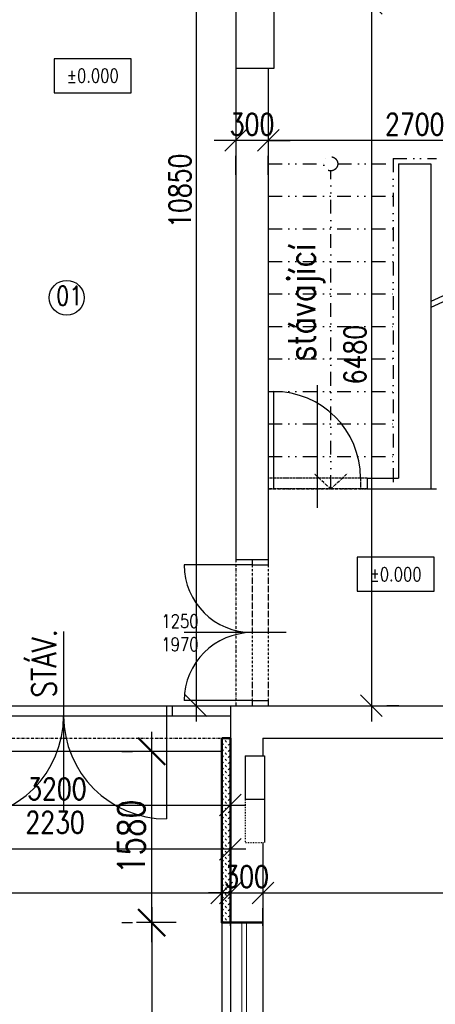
# Model space of a CAD drawing. Header units: millimetres. Extents: x -637441 to -130928, y -380379 to -53767.
# Tile 87 of 193: x -524366 to -520534, y -149581 to -140498. Entities that reach past the tile are written whole.
import ezdxf
from ezdxf.enums import TextEntityAlignment as Align

# ---------------------------------------------------------------- set-up
doc = ezdxf.new("R2010")
doc.units = ezdxf.units.MM
doc.header["$LTSCALE"] = 10
for name, pattern in [('ACAD_ISO02W100', [15, 12, -3]), ('ACAD_ISO03W100', [30, 12, -18]), ('ACAD_ISO12W100', [22, 12, -3, 0.5, -3, 0.5, -3]), ('DĚLICÍ', [31.75, 12.7, -6.35, 0, -6.35, 0, -6.35])]:
    doc.linetypes.add(name, pattern=pattern)
for name, color, linetype, lineweight in [('CKKOTY', 7, 'Continuous', 25), ('CKOKNA', 1, 'Continuous', 18), ('CKSTENY_PODROVINOU', 7, 'Continuous', 25), ('CKSTENY_SRAF', 1, 'Continuous', 18), ('CKTEXTY_MALE', 7, 'Continuous', 25), ('CKTEXTY_STREDNI', 6, 'Continuous', 50)]:
    doc.layers.add(name, color=color, linetype=linetype, lineweight=lineweight)
for name, color, linetype in [('Kóty', 7, 'Continuous'), ('Rozhraní materiálů', 7, 'Continuous'), ('Schodiště', 7, 'Continuous'), ('SLABĚ', 7, 'Continuous'), ('Výplně otvorů', 7, 'Continuous'), ('ZDIVO', 6, 'Continuous')]:
    doc.layers.add(name, color=color, linetype=linetype)
doc.styles.get("Standard").update_dxf_attribs({"font": 'simplex.shx', "width": 0.8})
doc.dimstyles.new('Cadkon', dxfattribs={"dimscale": 80, "dimtxt": 2.5, "dimasz": 2.5, "dimexe": 1.768, "dimexo": 5, "dimtad": 1, "dimrnd": 1, "dimtxsty": 'Standard', "dimblk1": 'OBLIQUE', "dimblk2": 'OBLIQUE', "dimsah": 1, "dimcen": 2.5, "dimdle": 1.8, "dimadec": 0, "dimazin": 0, "dimtfac": 1, "dimtix": 1, "dimtmove": 2, "dimatfit": 3, "dimfxl": 1, "dimarcsym": 0})
doc.dimstyles.new('Kopie z cadkon', dxfattribs={"dimscale": 100, "dimtxt": 2.5, "dimasz": 2.5, "dimexe": 1.768, "dimexo": 5, "dimgap": 0.666, "dimtad": 1, "dimdec": 0, "dimrnd": 1, "dimdsep": 46, "dimtxsty": 'Standard', "dimblk1": 'OBLIQUE', "dimblk2": 'OBLIQUE', "dimsah": 1, "dimcen": 2, "dimdle": 1.8, "dimazin": 2, "dimtfac": 0.75, "dimtdec": 0, "dimtix": 1, "dimtmove": 2, "dimatfit": 3, "dimfxl": 1, "dimtolj": 1, "dimtzin": 0, "dimarcsym": 0})
doc.dimstyles.new('menší', dxfattribs={"dimscale": 100, "dimtxt": 2.5, "dimasz": 2.5, "dimexe": 1.768, "dimexo": 5, "dimtad": 1, "dimrnd": 1, "dimtxsty": 'Standard', "dimblk1": 'OBLIQUE', "dimblk2": 'OBLIQUE', "dimsah": 1, "dimcen": 2.5, "dimdle": 1.8, "dimadec": 0, "dimazin": 0, "dimtfac": 1, "dimtix": 1, "dimtmove": 2, "dimatfit": 3, "dimfxl": 1, "dimarcsym": 0})

# ---------------------------------------------------------------- blocks, each defined once
blk = doc.blocks.new('_OBLIQUE')
at = {"color": 0, "linetype": 'ByBlock'}
blk.add_line((-0.5, -0.5), (0.5, 0.5), dxfattribs=at)
blk = doc.blocks.new('*D960')
at = {"layer": 'CKKOTY', "color": 0, "lineweight": -2}
for p, q in [((-522738.8, -135833.3), (-522738.8, -146971.3)), ((-523016, -135977.3), (-522880.3, -135977.3)), ((-522610.8, -146827.3), (-522597.4, -146827.3))]:
    blk.add_line(p, q, dxfattribs=at)
at = {"layer": 'DEFPOINTS', "color": 0}
for p in [(-522616, -135977.3), (-523010.8, -146827.3), (-522738.8, -146827.3)]:
    blk.add_point(p, dxfattribs=at)
at = {"layer": 'CKKOTY', "color": 0, "lineweight": -2, "xscale": 200, "yscale": 200, "zscale": 200}
for p, rotation in [((-522738.8, -135977.3), 90), ((-522738.8, -146827.3), 270)]:
    blk.add_blockref('_OBLIQUE', p, dxfattribs=dict(at, rotation=rotation))
at = {"layer": 'CKKOTY', "color": 0, "insert": (-522888.8, -142076.1), "char_height": 200, "attachment_point": 5, "rotation": 90}
blk.add_mtext('10850', dxfattribs=at)
blk = doc.blocks.new('ckheight')
at = {"color": 0, "linetype": 'ByBlock'}
blk.add_lwpolyline([(-28.45, 12.5), (-28.45, -12.5), (28.45, -12.5), (28.45, 12.5)], close=True, dxfattribs=at)
at = {"width": 0.8}
blk.add_attdef('VÝŠKA', text='', height=10, dxfattribs=at).set_placement((0, 0), align=Align.MIDDLE)
blk = doc.blocks.new('*D894')
at = {"layer": 'CKKOTY', "color": 0, "lineweight": -2}
for p, q in [((-522423.4, -148553.2), (-522623.4, -148553.2)), ((-522423.4, -148553.2), (-522123.4, -148553.2)), ((-522123.4, -148553.2), (-521923.4, -148553.2)), ((-522423.4, -148857.3), (-522423.4, -148694.7)), ((-522123.4, -148857.3), (-522123.4, -148694.7))]:
    blk.add_line(p, q, dxfattribs=at)
at = {"layer": 'DEFPOINTS', "color": 0}
for p in [(-522423.4, -148457.3), (-522123.4, -148457.3), (-522123.4, -148553.2)]:
    blk.add_point(p, dxfattribs=at)
at = {"layer": 'CKKOTY', "color": 0, "lineweight": -2, "xscale": 200, "yscale": 200, "zscale": 200}
blk.add_blockref('_OBLIQUE', (-522423.4, -148553.2), dxfattribs=at)
at = {"layer": 'CKKOTY', "color": 0, "lineweight": -2, "xscale": 200, "yscale": 200, "zscale": 200, "rotation": 180}
blk.add_blockref('_OBLIQUE', (-522123.4, -148553.2), dxfattribs=at)
at = {"layer": 'CKKOTY', "color": 0, "insert": (-522273.4, -148403.2), "char_height": 200, "attachment_point": 5}
blk.add_mtext('300', dxfattribs=at)
blk = doc.blocks.new('*D895')
at = {"layer": 'CKKOTY', "color": 0, "lineweight": -2}
for p, q in [((-462273.4, -148153.2), (-462273.4, -148411.8)), ((-522267.4, -148553.2), (-462129.4, -148553.2)), ((-522123.4, -148857.3), (-522123.4, -148694.7))]:
    blk.add_line(p, q, dxfattribs=at)
at = {"layer": 'DEFPOINTS', "color": 0}
for p in [(-522123.4, -148457.3), (-462273.4, -148553.2), (-462273.4, -148553.2)]:
    blk.add_point(p, dxfattribs=at)
at = {"layer": 'CKKOTY', "color": 0, "lineweight": -2, "xscale": 200, "yscale": 200, "zscale": 200, "rotation": 180}
blk.add_blockref('_OBLIQUE', (-522123.4, -148553.2), dxfattribs=at)
at = {"layer": 'CKKOTY', "color": 0, "lineweight": -2, "xscale": 200, "yscale": 200, "zscale": 200}
blk.add_blockref('_OBLIQUE', (-462273.4, -148553.2), dxfattribs=at)
at = {"layer": 'CKKOTY', "color": 0, "insert": (-492198.4, -148403.2), "char_height": 200, "attachment_point": 5}
blk.add_mtext('59850', dxfattribs=at)
blk = doc.blocks.new('*D897')
at = {"layer": 'CKTEXTY_MALE', "color": 0, "lineweight": -2}
for p, q in [((-521123.4, -140203.3), (-521123.4, -146971.3)), ((-520871, -140347.3), (-520981.9, -140347.3)), ((-520871, -146827.3), (-520981.9, -146827.3))]:
    blk.add_line(p, q, dxfattribs=at)
at = {"layer": 'DEFPOINTS', "color": 0}
for p in [(-521271, -140347.3), (-521271, -146827.3), (-521123.4, -146827.3)]:
    blk.add_point(p, dxfattribs=at)
at = {"layer": 'CKTEXTY_MALE', "color": 0, "lineweight": -2, "xscale": 200, "yscale": 200, "zscale": 200}
for p, rotation in [((-521123.4, -140347.3), 90), ((-521123.4, -146827.3), 270)]:
    blk.add_blockref('_OBLIQUE', p, dxfattribs=dict(at, rotation=rotation))
at = {"layer": 'CKTEXTY_MALE', "color": 0, "insert": (-521273.4, -143587.3), "char_height": 200, "attachment_point": 5, "rotation": 90}
blk.add_mtext('6480', dxfattribs=at)
blk = doc.blocks.new('*D904')
at = {"layer": 'CKKOTY', "color": 0, "lineweight": -2}
for p, q in [((-519373.4, -141212.3), (-519373.4, -141470.8)), ((-519229.4, -141612.3), (-522217.4, -141612.3)), ((-522073.4, -141928.5), (-522073.4, -141753.7))]:
    blk.add_line(p, q, dxfattribs=at)
at = {"layer": 'DEFPOINTS', "color": 0}
for p in [(-522073.4, -141528.5), (-522073.4, -141612.3), (-519373.4, -141612.3)]:
    blk.add_point(p, dxfattribs=at)
at = {"layer": 'CKKOTY', "color": 0, "lineweight": -2, "xscale": 200, "yscale": 200, "zscale": 200, "rotation": 180}
blk.add_blockref('_OBLIQUE', (-522073.4, -141612.3), dxfattribs=at)
at = {"layer": 'CKKOTY', "color": 0, "lineweight": -2, "xscale": 200, "yscale": 200, "zscale": 200}
blk.add_blockref('_OBLIQUE', (-519373.4, -141612.3), dxfattribs=at)
at = {"layer": 'CKKOTY', "color": 0, "insert": (-520723.4, -141462.3), "char_height": 200, "attachment_point": 5}
blk.add_mtext('2700', dxfattribs=at)
blk = doc.blocks.new('*D905')
at = {"layer": 'CKKOTY', "color": 0, "lineweight": -2}
for p, q in [((-522373.4, -141612.3), (-522573.4, -141612.3)), ((-522073.4, -141612.3), (-522373.4, -141612.3)), ((-522073.4, -141612.3), (-521873.4, -141612.3)), ((-522373.4, -141928.5), (-522373.4, -141753.7)), ((-522073.4, -141928.5), (-522073.4, -141753.7))]:
    blk.add_line(p, q, dxfattribs=at)
at = {"layer": 'DEFPOINTS', "color": 0}
for p in [(-522373.4, -141528.5), (-522073.4, -141528.5), (-522373.4, -141612.3)]:
    blk.add_point(p, dxfattribs=at)
at = {"layer": 'CKKOTY', "color": 0, "lineweight": -2, "xscale": 200, "yscale": 200, "zscale": 200}
blk.add_blockref('_OBLIQUE', (-522373.4, -141612.3), dxfattribs=at)
at = {"layer": 'CKKOTY', "color": 0, "lineweight": -2, "xscale": 200, "yscale": 200, "zscale": 200, "rotation": 180}
blk.add_blockref('_OBLIQUE', (-522073.4, -141612.3), dxfattribs=at)
at = {"layer": 'CKKOTY', "color": 0, "insert": (-522223.4, -141462.3), "char_height": 200, "attachment_point": 5}
blk.add_mtext('300', dxfattribs=at)
blk = doc.blocks.new('*D909')
at = {"layer": 'CKKOTY', "color": 0, "lineweight": -2}
for p, q in [((-525623.4, -147527.3), (-525623.4, -147884.8)), ((-525767.4, -147743.3), (-522279.4, -147743.3)), ((-522423.4, -148142.7), (-522423.4, -147884.8))]:
    blk.add_line(p, q, dxfattribs=at)
at = {"layer": 'DEFPOINTS', "color": 0}
for p in [(-525623.4, -147127.3), (-522423.4, -147742.7), (-522423.4, -147743.3)]:
    blk.add_point(p, dxfattribs=at)
at = {"layer": 'CKKOTY', "color": 0, "lineweight": -2, "xscale": 200, "yscale": 200, "zscale": 200, "rotation": 180}
blk.add_blockref('_OBLIQUE', (-525623.4, -147743.3), dxfattribs=at)
at = {"layer": 'CKKOTY', "color": 0, "lineweight": -2, "xscale": 200, "yscale": 200, "zscale": 200}
blk.add_blockref('_OBLIQUE', (-522423.4, -147743.3), dxfattribs=at)
at = {"layer": 'CKKOTY', "color": 0, "insert": (-524023.4, -147593.3), "char_height": 200, "attachment_point": 5}
blk.add_mtext('3200', dxfattribs=at)
blk = doc.blocks.new('*D910')
at = {"layer": 'CKKOTY', "color": 0, "lineweight": -2}
for p, q in [((-529573.4, -147927.3), (-529573.4, -148292.3)), ((-522423.4, -147891.5), (-522423.4, -148292.3)), ((-522279.4, -148150.9), (-529717.4, -148150.9))]:
    blk.add_line(p, q, dxfattribs=at)
at = {"layer": 'DEFPOINTS', "color": 0}
for p in [(-522423.4, -147491.5), (-529573.4, -147527.3), (-529573.4, -148150.9)]:
    blk.add_point(p, dxfattribs=at)
at = {"layer": 'CKKOTY', "color": 0, "lineweight": -2, "xscale": 200, "yscale": 200, "zscale": 200, "rotation": 180}
blk.add_blockref('_OBLIQUE', (-529573.4, -148150.9), dxfattribs=at)
at = {"layer": 'CKKOTY', "color": 0, "lineweight": -2, "xscale": 200, "yscale": 200, "zscale": 200}
blk.add_blockref('_OBLIQUE', (-522423.4, -148150.9), dxfattribs=at)
at = {"layer": 'CKKOTY', "color": 0, "insert": (-525332, -148000.9), "char_height": 200, "attachment_point": 5}
blk.add_mtext('7150', dxfattribs=at)
blk = doc.blocks.new('*D1053')
at = {"layer": 'CKTEXTY_STREDNI', "color": 0, "lineweight": -2}
for p, q in [((-523148.9, -149007.3), (-523148.9, -147067.3)), ((-523423.4, -147247.3), (-523325.7, -147247.3)), ((-523423.4, -148827.3), (-523325.7, -148827.3))]:
    blk.add_line(p, q, dxfattribs=at)
at = {"layer": 'DEFPOINTS', "color": 0}
for p in [(-523148.9, -147247.3), (-522923.4, -147247.3), (-522923.4, -148827.3)]:
    blk.add_point(p, dxfattribs=at)
at = {"layer": 'CKTEXTY_STREDNI', "color": 0, "lineweight": -2, "xscale": 250, "yscale": 250, "zscale": 250}
for p, rotation in [((-523148.9, -147247.3), 90), ((-523148.9, -148827.3), 270)]:
    blk.add_blockref('_OBLIQUE', p, dxfattribs=dict(at, rotation=rotation))
at = {"layer": 'CKTEXTY_STREDNI', "color": 0, "insert": (-523336.4, -148037.3), "char_height": 250, "attachment_point": 5, "rotation": 90}
blk.add_mtext('1580', dxfattribs=at)
blk = doc.blocks.new('*D1054')
at = {"layer": 'CKKOTY', "color": 0, "lineweight": -2}
for p, q in [((-523148.9, -148683.3), (-523148.9, -152871.3)), ((-522923.4, -148827.3), (-523290.3, -148827.3)), ((-522823.4, -152727.3), (-523290.3, -152727.3))]:
    blk.add_line(p, q, dxfattribs=at)
at = {"layer": 'DEFPOINTS', "color": 0}
for p in [(-522523.4, -148827.3), (-523148.9, -152727.3), (-522423.4, -152727.3)]:
    blk.add_point(p, dxfattribs=at)
at = {"layer": 'CKKOTY', "color": 0, "lineweight": -2, "xscale": 200, "yscale": 200, "zscale": 200}
for p, rotation in [((-523148.9, -148827.3), 90), ((-523148.9, -152727.3), 270)]:
    blk.add_blockref('_OBLIQUE', p, dxfattribs=dict(at, rotation=rotation))
at = {"layer": 'CKKOTY', "color": 0, "insert": (-523302.2, -150777.3), "char_height": 200, "attachment_point": 5, "rotation": 90}
blk.add_mtext('\\A1;3900', dxfattribs=at)
blk = doc.blocks.new('*D1387')
at = {"layer": 'CKKOTY', "color": 0, "lineweight": -2}
for p, q in [((-529693.4, -147647.3), (-529693.4, -148694.7)), ((-529837.4, -148553.2), (-522359.4, -148553.2)), ((-522503.4, -148550.9), (-522503.4, -148694.7))]:
    blk.add_line(p, q, dxfattribs=at)
at = {"layer": 'DEFPOINTS', "color": 0}
for p in [(-529693.4, -147247.3), (-522503.4, -148150.9), (-522503.4, -148553.2)]:
    blk.add_point(p, dxfattribs=at)
at = {"layer": 'CKKOTY', "color": 0, "lineweight": -2, "xscale": 200, "yscale": 200, "zscale": 200, "rotation": 180}
blk.add_blockref('_OBLIQUE', (-529693.4, -148553.2), dxfattribs=at)
at = {"layer": 'CKKOTY', "color": 0, "lineweight": -2, "xscale": 200, "yscale": 200, "zscale": 200}
blk.add_blockref('_OBLIQUE', (-522503.4, -148553.2), dxfattribs=at)
at = {"layer": 'CKKOTY', "color": 0, "insert": (-526098.4, -148403.2), "char_height": 200, "attachment_point": 5}
blk.add_mtext('7190', dxfattribs=at)

msp = doc.modelspace()

# ---------------------------------------------------------------- hatches: boundary and pattern name
at = {"layer": 'CKSTENY_SRAF'}
h = msp.add_hatch(dxfattribs=at)
h.set_pattern_fill('ZEM_NASYPANA', color=256, scale=20, style=0)
h.set_pattern_definition([(45, (-3596.95, 0), (4e-15, 56.5685425), [20, -60]), (135, (-3554.52, 28.284), (-56.5685425, 4e-15), [20, -60])])
h.paths.add_polyline_path([(-522503.358, -147127.266), (-522423.358, -147127.266), (-522423.358, -148827.266), (-522503.358, -148827.266)])

# ---------------------------------------------------------------- linework, layer by layer
at = {"layer": 'CKOKNA'}
for p, q in [((-522318.358, -148827.266), (-522318.358, -152727.266)), ((-522273.358, -148827.266), (-522273.358, -152727.266))]:
    msp.add_line(p, q, dxfattribs=at)
at = {"layer": 'CKSTENY_PODROVINOU'}
for p, q in [((-522503.358, -148827.266), (-522503.358, -152727.266)), ((-522423.358, -148827.266), (-522423.358, -152727.266)), ((-522123.358, -148827.266), (-522123.358, -152727.266))]:
    msp.add_line(p, q, dxfattribs=at)
at = {"layer": 'CKTEXTY_MALE', "color": 7}
msp.add_circle((-523932.666, -143062.978), 160.548, dxfattribs=at)
at = {"layer": 'CKTEXTY_STREDNI'}
msp.add_line((-522423.358, -148827.266), (-522123.358, -148827.266), dxfattribs=at)
msp.add_lwpolyline([(-522503.358, -147127.266), (-522423.358, -147127.266), (-522423.358, -148827.266), (-522503.358, -148827.266)], close=True, dxfattribs=at)
at = {"layer": 'Kóty', "ltscale": 0.2}
msp.add_line((-521618.358, -145001.647), (-521618.358, -143869.848), dxfattribs=at)
at = {"layer": 'Kóty'}
for p, q in [((-523960.834, -146141.073), (-523960.834, -147799.022)), ((-523960.834, -146141.073), (-523960.834, -147799.022)), ((-521909.635, -146152.266), (-522848.358, -146152.266)), ((-521909.635, -146152.266), (-522848.358, -146152.266))]:
    msp.add_line(p, q, dxfattribs=at)
at = {"layer": 'Rozhraní materiálů'}
msp.add_line((-522073.358, -140947.266), (-522373.358, -140947.266), dxfattribs=at)
at = {"layer": 'Schodiště', "color": 7, "linetype": 'DĚLICÍ', "lineweight": -3}
for p, q in [((-520923.358, -141777.266), (-520923.358, -144827.266)), ((-520923.358, -141777.266), (-520523.358, -141777.266)), ((-522073.358, -141827.266), (-521563.477, -141827.266)), ((-521433.239, -141827.266), (-520923.358, -141827.266)), ((-521498.358, -144827.266), (-521498.358, -141892.385)), ((-522073.358, -142127.266), (-520923.358, -142127.266)), ((-522073.358, -142427.266), (-520923.358, -142427.266)), ((-522073.358, -142727.266), (-520923.358, -142727.266))]:
    msp.add_line(p, q, dxfattribs=at)
at = {"layer": 'Schodiště', "color": 7, "lineweight": -3}
for p, q in [((-519373.358, -142538.279), (-520573.358, -143098.858)), ((-519373.358, -142593.466), (-520573.358, -143154.045))]:
    msp.add_line(p, q, dxfattribs=at)
at = {"layer": 'Schodiště', "linetype": 'DĚLICÍ'}
for p, q in [((-522073.358, -143027.266), (-520923.358, -143027.266)), ((-522073.358, -143327.266), (-520923.358, -143327.266)), ((-522073.358, -143627.266), (-520923.358, -143627.266)), ((-522073.358, -143927.266), (-520923.358, -143927.266)), ((-522073.358, -144227.266), (-520923.358, -144227.266)), ((-522073.358, -144527.266), (-520923.358, -144527.266))]:
    msp.add_line(p, q, dxfattribs=at)
at = {"layer": 'Schodiště', "linetype": 'ACAD_ISO12W100', "ltscale": 0.2}
for p, q in [((-521498.358, -144827.266), (-521650.9, -144685.661)), ((-521498.358, -144827.266), (-521345.816, -144685.661)), ((-522073.358, -144827.266), (-520923.358, -144827.266))]:
    msp.add_line(p, q, dxfattribs=at)
at = {"layer": 'Schodiště', "color": 2, "lineweight": -3}
msp.add_line((-520573.358, -144827.266), (-520523.358, -144827.266), dxfattribs=at)
at = {"layer": 'Schodiště', "color": 7, "linetype": 'DĚLICÍ'}
msp.add_circle((-521498.358, -141827.266), 65.119, dxfattribs=at)
at = {"layer": 'SLABĚ', "linetype": 'ACAD_ISO12W100', "ltscale": 0.2}
for p, q in [((-522373.358, -145477.266), (-522373.358, -146827.266)), ((-525623.358, -147127.266), (-522423.358, -147127.266))]:
    msp.add_line(p, q, dxfattribs=at)
at = {"layer": 'SLABĚ'}
for p, q in [((-522223.358, -145477.266), (-522073.358, -145477.266)), ((-522223.358, -146827.266), (-522073.358, -146827.266))]:
    msp.add_line(p, q, dxfattribs=at)
at = {"layer": 'SLABĚ', "linetype": 'ACAD_ISO02W100', "ltscale": 10}
for p, q in [((-522288.358, -147287.266), (-522108.358, -147287.266)), ((-522288.358, -147287.266), (-522288.358, -147687.266)), ((-522288.358, -147287.266), (-522108.358, -147287.266)), ((-522288.358, -147287.266), (-522288.358, -147687.266)), ((-522288.358, -147687.266), (-522108.358, -147687.266)), ((-522288.358, -147687.266), (-522108.358, -147687.266))]:
    msp.add_line(p, q, dxfattribs=at)
at = {"layer": 'SLABĚ', "linetype": 'ACAD_ISO03W100', "ltscale": 0.05}
for p, q in [((-522288.358, -147687.266), (-522288.358, -148087.266)), ((-522288.358, -147687.266), (-522288.358, -148087.266)), ((-522288.358, -148087.266), (-522108.358, -148087.266))]:
    msp.add_line(p, q, dxfattribs=at)
at = {"layer": 'Výplně otvorů', "ltscale": 0.2}
msp.add_line((-522023.358, -144827.266), (-522023.358, -143927.266), dxfattribs=at)
at = {"layer": 'Výplně otvorů', "linetype": 'ACAD_ISO02W100', "ltscale": 0.2}
for p, q in [((-521163.358, -144727.266), (-522073.358, -144727.266)), ((-521223.358, -144727.266), (-521223.358, -144827.266)), ((-521163.358, -144827.266), (-522073.358, -144827.266))]:
    msp.add_line(p, q, dxfattribs=at)
at = {"layer": 'Výplně otvorů'}
for p, q in [((-522223.358, -145527.266), (-522848.358, -145527.266)), ((-522223.358, -145527.266), (-522848.358, -145527.266)), ((-522223.358, -146777.266), (-522848.358, -146777.266)), ((-522223.358, -146777.266), (-522848.358, -146777.266)), ((-525623.358, -146827.266), (-522373.358, -146827.266)), ((-523010.834, -146827.266), (-523010.834, -147870.41)), ((-523010.834, -146827.266), (-523010.834, -147870.41)), ((-522960.834, -146827.266), (-522960.834, -146920.41)), ((-522960.834, -146827.266), (-522960.834, -146920.41)), ((-525623.358, -146920.41), (-522423.358, -146920.41))]:
    msp.add_line(p, q, dxfattribs=at)
at = {"layer": 'Výplně otvorů', "linetype": 'ACAD_ISO12W100', "lineweight": -3, "ltscale": 0.175}
for p, q in [((-522223.358, -145527.266), (-522223.358, -146777.266)), ((-522073.358, -145527.266), (-522073.358, -146777.266))]:
    msp.add_line(p, q, dxfattribs=at)
at = {"layer": 'Výplně otvorů', "ltscale": 0.2}
msp.add_arc((-522023.358, -144727.266), 800, 0, 90, dxfattribs=at)
at = {"layer": 'Výplně otvorů', "lineweight": -3}
for centre, radius, start, end in [((-522223.358, -145527.266), 625, 180, 270), ((-522223.358, -145527.266), 625, 180, 270), ((-522223.358, -146777.266), 625, 90, 180), ((-522223.358, -146777.266), 625, 90, 180), ((-524910.834, -146920.41), 950, 270, 0), ((-524910.834, -146920.41), 950, 270, 0), ((-523010.834, -146920.41), 950, 180, 270), ((-523010.834, -146920.41), 950, 180, 270)]:
    msp.add_arc(centre, radius, start, end, dxfattribs=at)
at = {"layer": 'ZDIVO'}
for p, q in [((-522373.358, -138327.266), (-522373.358, -145477.266)), ((-522373.358, -138327.266), (-522373.358, -145477.266)), ((-522023.358, -140347.266), (-522023.358, -140947.266)), ((-522073.358, -140947.266), (-522073.358, -145527.266)), ((-522023.358, -140947.266), (-522073.358, -140947.266)), ((-520873.358, -144827.266), (-520573.358, -144827.266)), ((-522373.358, -145477.266), (-522223.358, -145477.266)), ((-522223.358, -145477.266), (-522223.358, -145527.266)), ((-522223.358, -145527.266), (-522073.358, -145527.266)), ((-522223.358, -146777.266), (-522223.358, -146827.266)), ((-522223.358, -146777.266), (-522073.358, -146777.266)), ((-522073.358, -146777.266), (-522073.358, -146827.266)), ((-522423.358, -146827.266), (-522223.358, -146827.266)), ((-522423.358, -146827.266), (-522423.358, -148827.266)), ((-522073.358, -146827.266), (-521123.358, -146827.266)), ((-521123.358, -146827.266), (-519373.358, -146827.266)), ((-522503.358, -147127.266), (-522503.358, -148827.266)), ((-522123.358, -147127.266), (-521123.358, -147127.266)), ((-522123.358, -147127.266), (-522123.358, -147287.266)), ((-522123.358, -147127.266), (-522123.358, -147287.266)), ((-521123.358, -147127.266), (-515445.005, -147127.266)), ((-522108.358, -147287.266), (-522108.358, -147687.266)), ((-522108.358, -147287.266), (-522108.358, -147687.266)), ((-522108.358, -147687.266), (-522108.358, -148087.266)), ((-522108.358, -147687.266), (-522108.358, -148087.266)), ((-522123.358, -148087.266), (-522123.358, -148827.266)), ((-522423.358, -148827.266), (-522123.358, -148827.266))]:
    msp.add_line(p, q, dxfattribs=at)
at = {"layer": 'ZDIVO', "linetype": 'Continuous', "ltscale": 15}
msp.add_line((-520873.358, -141827.266), (-520873.358, -144727.266), dxfattribs=at)
at = {"layer": 'ZDIVO', "linetype": 'ACAD_ISO02W100', "ltscale": 15}
for p, q in [((-520873.358, -141827.266), (-520573.358, -141827.266)), ((-520573.358, -141827.266), (-520573.358, -143583.989)), ((-520573.358, -143583.989), (-520573.358, -144827.266)), ((-521163.358, -144727.266), (-521163.358, -144827.266)), ((-521163.358, -144727.266), (-520873.358, -144727.266)), ((-521163.358, -144827.266), (-520873.358, -144827.266))]:
    msp.add_line(p, q, dxfattribs=at)
at = {"layer": 'ZDIVO', "color": 1}
msp.add_line((-529693.358, -147247.266), (-522503.358, -147247.266), dxfattribs=at)

# ---------------------------------------------------------------- block references
at = {"layer": 'CKKOTY', "color": 7, "xscale": 12.5, "yscale": 12.5, "zscale": 12.5}
for p in [(-523692.244, -141014.96), (-520899.394, -145613.796)]:
    msp.add_blockref('ckheight', p, dxfattribs=at).add_auto_attribs({'VÝŠKA': '%%p0.000'})

# ---------------------------------------------------------------- texts
at = {"layer": 'CKTEXTY_MALE', "color": 7, "width": 0.8}
for s, height, p in [('stávající', 250, (-521640.95, -143649.169)), ('STÁV.', 225, (-524028.196, -146751.835))]:
    msp.add_text(s, height=height, rotation=90, dxfattribs=at).set_placement(p)
msp.add_text('01', height=175, dxfattribs=at).set_placement((-524029.365, -143132.223))
at = {"layer": 'CKTEXTY_MALE', "width": 0.8}
for s, p in [('1250', (-523059.439, -146108.845)), ('1970', (-523059.439, -146323.131))]:
    msp.add_text(s, height=125, dxfattribs=at).set_placement(p)
at = {"layer": 'CKTEXTY_STREDNI', "color": 7, "width": 0.8}
msp.add_text('2230', height=200, dxfattribs=at).set_placement((-524313.648, -148002.126))

# ---------------------------------------------------------------- dimensions: what is measured, and where the dimension line sits
at = {"layer": 'CKKOTY'}
dim = msp.add_linear_dim(base=(-522738.819, -146827.266), p1=(-522615.976, -135977.266), p2=(-523010.834, -146827.266), angle=90, dimstyle='Cadkon', dxfattribs=at)
dim.commit()
dim.dimension.update_dxf_attribs({"geometry": '*D960', "text_midpoint": (-522888.819, -142076.132), "dimtype": 160})
at = {"layer": 'CKKOTY', "color": 7}
for base, p1, p2, picture, middle in [((-522073.358, -141612.266), (-519373.358, -141612.266), (-522073.358, -141528.53), '*D904', (-520723.358, -141462.266)), ((-522373.358, -141612.266), (-522073.358, -141528.53), (-522373.358, -141528.53), '*D905', (-522223.358, -141462.266)), ((-522423.358, -147743.336), (-525623.358, -147127.266), (-522423.358, -147742.706), '*D909', (-524023.358, -147593.336)), ((-462273.358, -148553.216), (-522123.358, -148457.266), (-462273.358, -148553.216), '*D895', (-492198.358, -148403.216)), ((-522123.358, -148553.216), (-522423.358, -148457.266), (-522123.358, -148457.266), '*D894', (-522273.358, -148403.216))]:
    dim = msp.add_linear_dim(base=base, p1=p1, p2=p2, dimstyle='Cadkon', dxfattribs=at)
    dim.commit()
    dim.dimension.update_dxf_attribs({"geometry": picture, "text_midpoint": middle})
at = {"layer": 'CKKOTY'}
dim = msp.add_linear_dim(base=(-522503.358, -148553.216), p1=(-529693.358, -147247.266), p2=(-522503.358, -148150.862), dimstyle='Cadkon', dxfattribs=at)
dim.commit()
dim.dimension.update_dxf_attribs({"geometry": '*D1387', "text_midpoint": (-526098.358, -148403.216)})
at = {"layer": 'CKKOTY', "color": 7}
dim = msp.add_linear_dim(base=(-529573.358, -148150.862), p1=(-522423.358, -147491.534), p2=(-529573.358, -147527.266), dimstyle='Cadkon', dxfattribs=at)
dim.commit()
dim.dimension.update_dxf_attribs({"geometry": '*D910', "text_midpoint": (-525331.972, -148000.862), "dimtype": 160})
at = {"layer": 'CKKOTY'}
dim = msp.add_linear_dim(base=(-523148.883, -152727.266), p1=(-522523.358, -148827.266), p2=(-522423.358, -152727.266), angle=270, dimstyle='Kopie z cadkon', override={"dimscale": 80, "dimexo": 5}, dxfattribs=at)
dim.commit()
dim.dimension.update_dxf_attribs({"geometry": '*D1054', "text_midpoint": (-523302.163, -150777.266)})
at = {"layer": 'CKTEXTY_MALE', "color": 7}
dim = msp.add_linear_dim(base=(-521123.358, -146827.266), p1=(-521270.957, -140347.266), p2=(-521270.957, -146827.266), angle=90, dimstyle='Cadkon', dxfattribs=at)
dim.commit()
dim.dimension.update_dxf_attribs({"geometry": '*D897', "text_midpoint": (-521273.358, -143587.266)})
at = {"layer": 'CKTEXTY_STREDNI', "color": 7}
dim = msp.add_linear_dim(base=(-523148.883, -147247.266), p1=(-522923.358, -148827.266), p2=(-522923.358, -147247.266), angle=90, dimstyle='menší', dxfattribs=at)
dim.commit()
dim.dimension.update_dxf_attribs({"geometry": '*D1053', "text_midpoint": (-523336.383, -148037.266)})

doc.saveas('drawing.dxf')
